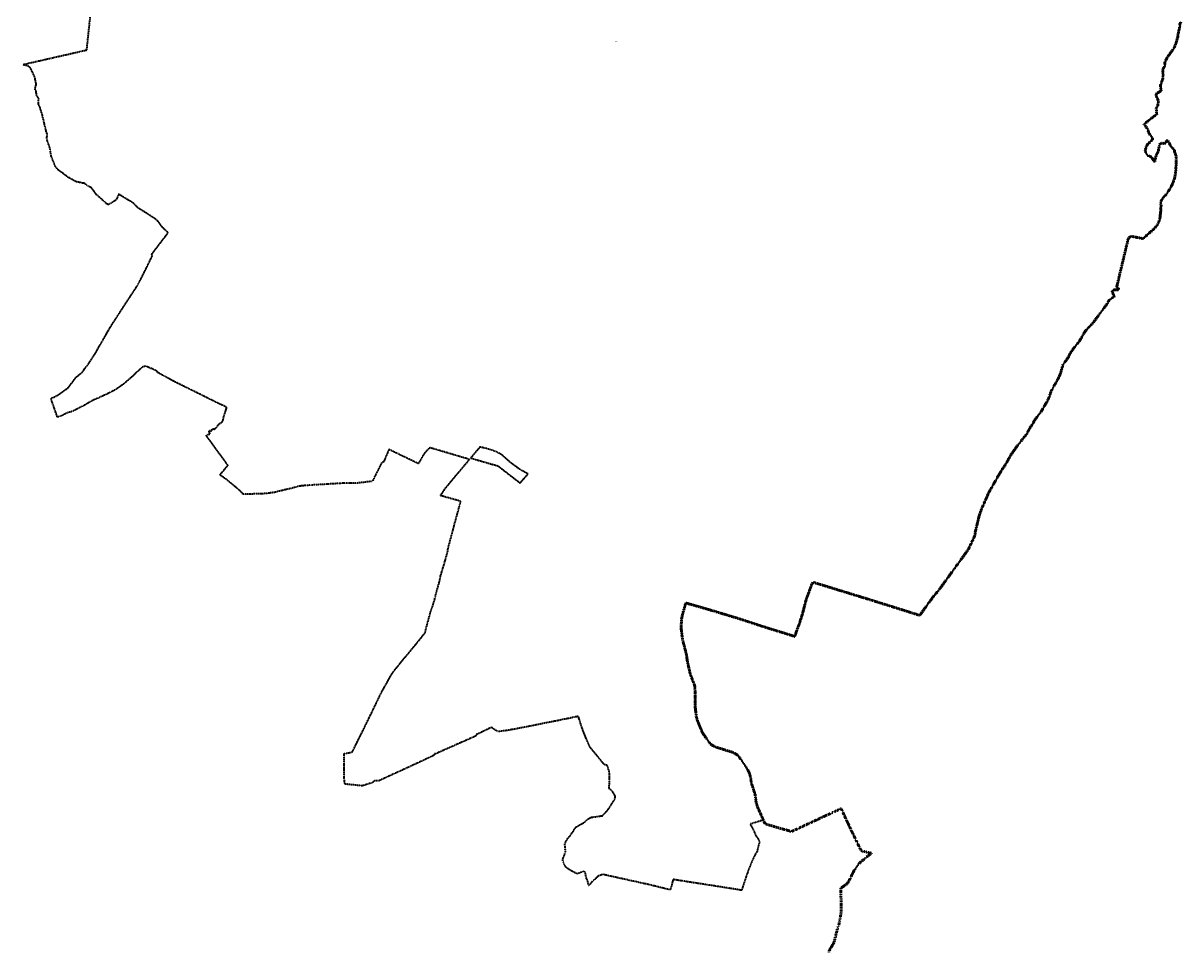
# Model space of a CAD drawing. Extents: x 6414462 to 7495468, y 5756825 to 5824657.
# Tile 3 of 54: x 6495628 to 6505861, y 5796793 to 5804996. Entities that reach past the tile are written whole.
import ezdxf
from ezdxf.enums import TextEntityAlignment as Align

# ---------------------------------------------------------------- set-up
doc = ezdxf.new("R2010")
doc.units = 0
for name, pattern in [('2324-2024 mdcp$0$DWUKROPK4-3', [3.48, 2, -0.46, 0.05, -0.46, 0.05, -0.46]), ('2324-2024 mdcp$0$KROPK3-2', [2.49, 1.5, -0.47, 0.05, -0.47]), ('Lipnica teren 1$0$HIDDEN2', [0.1875, 0.125, -0.0625])]:
    doc.linetypes.add(name, pattern=pattern)
for name, color, linetype, lineweight in [('2324-2024 mdcp$0$GESJEW', 7, 'Continuous', 35), ('2324-2024 mdcp$0$GESJEW_O', 7, 'Continuous', 35), ('2324-2024 mdcp$0$GESJPO', 7, 'Continuous', 50)]:
    doc.layers.add(name, color=color, linetype=linetype, lineweight=lineweight)
doc.layers.add('Lipnica teren 1$0$demontaże', color=1, linetype='Continuous', true_color=0xff0000)
doc.styles.add('2324-2024 mdcp$0$Arial', font='arial.ttf')

# ---------------------------------------------------------------- blocks, each defined once
blk = doc.blocks.new('2324-2024 mdcp')
at = {"layer": '2324-2024 mdcp$0$GESJEW_O', "true_color": 0xffffff}
blk.add_hatch(color=7, dxfattribs=at).paths.add_polyline_path([(6500859, 5804833), (6500859, 5804835), (6500880, 5804835), (6500880, 5804833)], flags=0)
at = {"layer": '2324-2024 mdcp$0$GESJEW', "color": 7, "linetype": '2324-2024 mdcp$0$KROPK3-2', "lineweight": 35}
blk.add_lwpolyline([(6505861, 5805004), (6505854, 5804994), (6505853, 5804971), (6505844, 5804931), (6505835, 5804891), (6505835, 5804875), (6505818, 5804817), (6505816, 5804813), (6505802, 5804776), (6505745, 5804699), (6505721, 5804654), (6505720, 5804623), (6505702, 5804585), (6505704, 5804535), (6505703, 5804524), (6505703, 5804506), (6505689, 5804470), (6505681, 5804448), (6505682, 5804439), (6505687, 5804399), (6505666, 5804385), (6505653, 5804379), (6505645, 5804371), (6505643, 5804355), (6505649, 5804340), (6505664, 5804307), (6505663, 5804296), (6505658, 5804279), (6505657, 5804266), (6505648, 5804251), (6505644, 5804241), (6505646, 5804209), (6505650, 5804188), (6505633, 5804180), (6505534, 5804101), (6505537, 5804097), (6505547, 5804087), (6505561, 5804070), (6505583, 5804017), (6505609, 5803983), (6505611, 5803971), (6505607, 5803962), (6505576, 5803933), (6505566, 5803922), (6505556, 5803905), (6505551, 5803891), (6505547, 5803872), (6505549, 5803853), (6505568, 5803826), (6505594, 5803816), (6505604, 5803808), (6505623, 5803778), (6505630, 5803774), (6505634, 5803777), (6505637, 5803786), (6505639, 5803811), (6505642, 5803821), (6505662, 5803866), (6505669, 5803900), (6505670, 5803913), (6505674, 5803923), (6505680, 5803931), (6505691, 5803934), (6505705, 5803933), (6505728, 5803935), (6505732, 5803938), (6505733, 5803954), (6505736, 5803957), (6505744, 5803955), (6505751, 5803951), (6505772, 5803908), (6505806, 5803873), (6505804, 5803861), (6505808, 5803854), (6505808, 5803851), (6505810, 5803847), (6505819, 5803822), (6505821, 5803794), (6505818, 5803717), (6505814, 5803668), (6505813, 5803663), (6505806, 5803622), (6505785, 5803569), (6505764, 5803530), (6505735, 5803485), (6505718, 5803465), (6505705, 5803456), (6505701, 5803446), (6505689, 5803429), (6505686, 5803424), (6505686, 5803414), (6505682, 5803405), (6505687, 5803387), (6505686, 5803374), (6505681, 5803370), (6505685, 5803347), (6505679, 5803297), (6505679, 5803294), (6505678, 5803291), (6505678, 5803284), (6505677, 5803275), (6505673, 5803258), (6505669, 5803247), (6505667, 5803240), (6505665, 5803234), (6505660, 5803225), (6505655, 5803216), (6505651, 5803208), (6505628, 5803181), (6505625, 5803177), (6505606, 5803161), (6505586, 5803144), (6505568, 5803127), (6505549, 5803110), (6505532, 5803095), (6505530, 5803090), (6505427, 5803111), (6505407, 5803103), (6505395, 5803086), (6505366, 5802964), (6505331, 5802818), (6505315, 5802751), (6505302, 5802694), (6505295, 5802665), (6505312, 5802645), (6505311, 5802639), (6505258, 5802636), (6505255, 5802622), (6505273, 5802574), (6505261, 5802571), (6505227, 5802546), (6505213, 5802519), (6505083, 5802343), (6505020, 5802277), (6505016, 5802272), (6504960, 5802176), (6504945, 5802161), (6504889, 5802087), (6504865, 5802039), (6504818, 5801974), (6504798, 5801899), (6504779, 5801856), (6504718, 5801749), (6504687, 5801665), (6504684, 5801660), (6504627, 5801562), (6504567, 5801483), (6504554, 5801454), (6504546, 5801443), (6504524, 5801413), (6504499, 5801362), (6504461, 5801317), (6504413, 5801254), (6504354, 5801171), (6504335, 5801135), (6504329, 5801123), (6504322, 5801112), (6504301, 5801077), (6504281, 5801050), (6504258, 5801011), (6504184, 5800882), (6504163, 5800844), (6504142, 5800796), (6504100, 5800701), (6504078, 5800639), (6504070, 5800605), (6504060, 5800563), (6504048, 5800513), (6504045, 5800504), (6504041, 5800466), (6503983, 5800343), (6503917, 5800251), (6503876, 5800195), (6503804, 5800095), (6503713, 5799971), (6503671, 5799923), (6503647, 5799889), (6503636, 5799874), (6503553, 5799759), (6503551, 5799760), (6503415, 5799803), (6503083, 5799907), (6503076, 5799909), (6502611, 5800052), (6502599, 5800035), (6502569, 5799951), (6502560, 5799929), (6502555, 5799915), (6502552, 5799910), (6502526, 5799809), (6502523, 5799797), (6502512, 5799757), (6502510, 5799752), (6502509, 5799749), (6502490, 5799689), (6502462, 5799614), (6502449, 5799573), (6502297, 5799620), (6502210, 5799647), (6502119, 5799676), (6502082, 5799688), (6502050, 5799699), (6501972, 5799725), (6501892, 5799749), (6501850, 5799762), (6501804, 5799776), (6501713, 5799803), (6501652, 5799821), (6501552, 5799850), (6501502, 5799864), (6501485, 5799869), (6501456, 5799767), (6501449, 5799734), (6501446, 5799700), (6501445, 5799637), (6501452, 5799579), (6501457, 5799542), (6501478, 5799464), (6501492, 5799406), (6501499, 5799354), (6501522, 5799251), (6501533, 5799217), (6501561, 5799148), (6501563, 5799139), (6501566, 5799127), (6501567, 5799078), (6501567, 5798977), (6501570, 5798932), (6501578, 5798866), (6501585, 5798839), (6501601, 5798798), (6501630, 5798726), (6501667, 5798671), (6501691, 5798637), (6501708, 5798619), (6501725, 5798607), (6501753, 5798594), (6501759, 5798592), (6501900, 5798548), (6501943, 5798524), (6501972, 5798485), (6502010, 5798430), (6502043, 5798376), (6502057, 5798331), (6502062, 5798292), (6502064, 5798280), (6502098, 5798176), (6502107, 5798104), (6502119, 5798066), (6502169, 5797953), (6502169, 5797949), (6502054, 5797913), (6502074, 5797878), (6502077, 5797873), (6502092, 5797841), (6502102, 5797816), (6502106, 5797809), (6502125, 5797782), (6502132, 5797768), (6502136, 5797756), (6502125, 5797710), (6502119, 5797688), (6502113, 5797665), (6502110, 5797655), (6502103, 5797655), (6502101, 5797649), (6502072, 5797590), (6502056, 5797550), (6502034, 5797493), (6502017, 5797445), (6501995, 5797378), (6501979, 5797328), (6501919, 5797338), (6501857, 5797348), (6501854, 5797348), (6501801, 5797357), (6501775, 5797361), (6501745, 5797366), (6501691, 5797374), (6501637, 5797383), (6501585, 5797390), (6501528, 5797399), (6501473, 5797408), (6501425, 5797415), (6501397, 5797420), (6501378, 5797423), (6501373, 5797423), (6501350, 5797334), (6501340, 5797334), (6501158, 5797378), (6501151, 5797380), (6500752, 5797468), (6500711, 5797454), (6500650, 5797396), (6500628, 5797370), (6500622, 5797373), (6500622, 5797376), (6500626, 5797379), (6500615, 5797419), (6500607, 5797433), (6500604, 5797447), (6500600, 5797467), (6500595, 5797489), (6500587, 5797497), (6500528, 5797474), (6500500, 5797486), (6500475, 5797499), (6500445, 5797518), (6500434, 5797524), (6500425, 5797533), (6500422, 5797538), (6500414, 5797550), (6500407, 5797568), (6500400, 5797585), (6500399, 5797597), (6500400, 5797610), (6500409, 5797630), (6500412, 5797639), (6500419, 5797659), (6500421, 5797669), (6500421, 5797682), (6500419, 5797708), (6500419, 5797721), (6500416, 5797731), (6500417, 5797742), (6500426, 5797760), (6500441, 5797785), (6500461, 5797809), (6500471, 5797821), (6500479, 5797835), (6500486, 5797842), (6500498, 5797863), (6500501, 5797869), (6500515, 5797888), (6500525, 5797893), (6500565, 5797916), (6500579, 5797924), (6500590, 5797930), (6500602, 5797942), (6500612, 5797953), (6500635, 5797967), (6500644, 5797972), (6500655, 5797975), (6500667, 5797976), (6500739, 5797986), (6500748, 5797988), (6500755, 5797995), (6500783, 5798024), (6500798, 5798041), (6500827, 5798086), (6500854, 5798128), (6500862, 5798147), (6500862, 5798159), (6500858, 5798166), (6500857, 5798168), (6500839, 5798200), (6500835, 5798208), (6500813, 5798221), (6500808, 5798232), (6500812, 5798314), (6500811, 5798354), (6500807, 5798382), (6500796, 5798419), (6500792, 5798428), (6500790, 5798431), (6500789, 5798433), (6500764, 5798440), (6500746, 5798463), (6500676, 5798549), (6500650, 5798580), (6500632, 5798606), (6500620, 5798635), (6500605, 5798670), (6500590, 5798707), (6500576, 5798742), (6500567, 5798769), (6500558, 5798796), (6500548, 5798827), (6500539, 5798854), (6500538, 5798864), (6500537, 5798868), (6500535, 5798866), (6500420, 5798842), (6500375, 5798833), (6500190, 5798796), (6500159, 5798790), (6499983, 5798755), (6499891, 5798739), (6499826, 5798732), (6499807, 5798741), (6499768, 5798769), (6499657, 5798715), (6499634, 5798706), (6499626, 5798691), (6499269, 5798533), (6499265, 5798534), (6499257, 5798521), (6499156, 5798473), (6499071, 5798434), (6499033, 5798416), (6498992, 5798397), (6498951, 5798378), (6498879, 5798346), (6498875, 5798344), (6498871, 5798342), (6498851, 5798333), (6498793, 5798306), (6498774, 5798297), (6498751, 5798296), (6498725, 5798294), (6498718, 5798281), (6498684, 5798270), (6498626, 5798252), (6498613, 5798253), (6498514, 5798263), (6498475, 5798267), (6498474, 5798267), (6498471, 5798273), (6498467, 5798297), (6498466, 5798403), (6498466, 5798409), (6498466, 5798409), (6498464, 5798538), (6498510, 5798545), (6498537, 5798550), (6498539, 5798554), (6498595, 5798668), (6498613, 5798703), (6498672, 5798824), (6498708, 5798897), (6498724, 5798930), (6498734, 5798951), (6498736, 5798955), (6498794, 5799077), (6498825, 5799131), (6498835, 5799148), (6498860, 5799195), (6498875, 5799221), (6498891, 5799247), (6498907, 5799269), (6498922, 5799288), (6498942, 5799313), (6498957, 5799331), (6498959, 5799334), (6499089, 5799492), (6499093, 5799495), (6499180, 5799605), (6499187, 5799632), (6499209, 5799715), (6499229, 5799789), (6499244, 5799835), (6499247, 5799834), (6499255, 5799865), (6499264, 5799896), (6499265, 5799899), (6499270, 5799920), (6499276, 5799944), (6499285, 5799977), (6499291, 5799998), (6499297, 5800018), (6499300, 5800030), (6499303, 5800037), (6499308, 5800059), (6499311, 5800072), (6499313, 5800080), (6499312, 5800081), (6499317, 5800107), (6499319, 5800116), (6499322, 5800119), (6499329, 5800145), (6499346, 5800202), (6499357, 5800239), (6499374, 5800300), (6499380, 5800319), (6499382, 5800338), (6499383, 5800346), (6499386, 5800358), (6499397, 5800400), (6499417, 5800474), (6499424, 5800498), (6499429, 5800517), (6499447, 5800590), (6499448, 5800590), (6499466, 5800656), (6499486, 5800731), (6499494, 5800764), (6499495, 5800768), (6499321, 5800817), (6499318, 5800818), (6499319, 5800821), (6499358, 5800880), (6499396, 5800926), (6499408, 5800941), (6499429, 5800966), (6499441, 5800981), (6499475, 5801021), (6499498, 5801048), (6499567, 5801130), (6499573, 5801138), (6499267, 5801229), (6499251, 5801233), (6499247, 5801234), (6499223, 5801241), (6499190, 5801211), (6499170, 5801185), (6499149, 5801150), (6499140, 5801133), (6499121, 5801101), (6498949, 5801184), (6498861, 5801226), (6498813, 5801114), (6498801, 5801113), (6498799, 5801111), (6498789, 5801094), (6498744, 5801004), (6498730, 5800976), (6498720, 5800954), (6498718, 5800949), (6498716, 5800945), (6498585, 5800929), (6498493, 5800928), (6498450, 5800928), (6498429, 5800926), (6498411, 5800925), (6498357, 5800922), (6498294, 5800918), (6498241, 5800915), (6498220, 5800914), (6498171, 5800911), (6498122, 5800907), (6498080, 5800903), (6498055, 5800898), (6498023, 5800889), (6497974, 5800876), (6497945, 5800870), (6497890, 5800857), (6497851, 5800847), (6497809, 5800841), (6497746, 5800834), (6497741, 5800834), (6497636, 5800832), (6497600, 5800832), (6497571, 5800832), (6497571, 5800836), (6497523, 5800880), (6497520, 5800882), (6497426, 5800960), (6497367, 5801001), (6497397, 5801037), (6497411, 5801054), (6497438, 5801085), (6497438, 5801086), (6497247, 5801348), (6497247, 5801348), (6497248, 5801352), (6497254, 5801355), (6497271, 5801361), (6497277, 5801364), (6497278, 5801367), (6497272, 5801383), (6497272, 5801391), (6497276, 5801394), (6497283, 5801389), (6497292, 5801390), (6497295, 5801398), (6497298, 5801404), (6497311, 5801408), (6497321, 5801407), (6497345, 5801431), (6497351, 5801442), (6497359, 5801449), (6497365, 5801457), (6497382, 5801464), (6497393, 5801479), (6497402, 5801518), (6497416, 5801560), (6497420, 5801576), (6497422, 5801579), (6497426, 5801595), (6497424, 5801601), (6497358, 5801632), (6497335, 5801643), (6497289, 5801666), (6497272, 5801674), (6497210, 5801705), (6497205, 5801708), (6497072, 5801773), (6496955, 5801831), (6496813, 5801909), (6496814, 5801912), (6496816, 5801915), (6496816, 5801916), (6496765, 5801941), (6496758, 5801942), (6496712, 5801963), (6496682, 5801955), (6496641, 5801918), (6496628, 5801906), (6496619, 5801898), (6496612, 5801890), (6496591, 5801870), (6496575, 5801857), (6496562, 5801845), (6496531, 5801819), (6496510, 5801800), (6496478, 5801779), (6496444, 5801755), (6496365, 5801714), (6496302, 5801686), (6496261, 5801668), (6496243, 5801660), (6496226, 5801651), (6496174, 5801620), (6496064, 5801563), (6496013, 5801549), (6495993, 5801537), (6495978, 5801529), (6495949, 5801518), (6495931, 5801512), (6495897, 5801608), (6495875, 5801672), (6495872, 5801679), (6495893, 5801686), (6495901, 5801690), (6495940, 5801710), (6496025, 5801772), (6496028, 5801775), (6496096, 5801865), (6496099, 5801868), (6496143, 5801903), (6496162, 5801923), (6496167, 5801935), (6496201, 5801977), (6496269, 5802081), (6496300, 5802138), (6496323, 5802176), (6496335, 5802197), (6496385, 5802285), (6496396, 5802303), (6496410, 5802326), (6496467, 5802414), (6496549, 5802541), (6496628, 5802660), (6496633, 5802668), (6496662, 5802721), (6496717, 5802831), (6496768, 5802936), (6496770, 5802940), (6496761, 5802947), (6496765, 5802951), (6496766, 5802954), (6496813, 5803017), (6496885, 5803111), (6496904, 5803136), (6496909, 5803143), (6496900, 5803151), (6496888, 5803163), (6496875, 5803175), (6496863, 5803186), (6496857, 5803193), (6496852, 5803200), (6496847, 5803207), (6496826, 5803235), (6496825, 5803236), (6496819, 5803243), (6496817, 5803246), (6496813, 5803250), (6496796, 5803265), (6496774, 5803279), (6496772, 5803280), (6496754, 5803292), (6496731, 5803308), (6496670, 5803345), (6496649, 5803358), (6496629, 5803377), (6496609, 5803399), (6496585, 5803416), (6496578, 5803421), (6496564, 5803427), (6496540, 5803442), (6496517, 5803456), (6496495, 5803470), (6496472, 5803484), (6496469, 5803476), (6496468, 5803474), (6496450, 5803432), (6496383, 5803392), (6496368, 5803396), (6496330, 5803432), (6496305, 5803454), (6496302, 5803457), (6496297, 5803461), (6496279, 5803477), (6496276, 5803480), (6496233, 5803539), (6496195, 5803559), (6496168, 5803581), (6496151, 5803582), (6496093, 5803595), (6496065, 5803611), (6496040, 5803626), (6496036, 5803627), (6496031, 5803628), (6495977, 5803670), (6495974, 5803672), (6495944, 5803694), (6495933, 5803703), (6495913, 5803728), (6495875, 5803821), (6495868, 5803867), (6495863, 5803895), (6495838, 5803967), (6495839, 5804019), (6495832, 5804036), (6495799, 5804177), (6495798, 5804182), (6495776, 5804252), (6495764, 5804277), (6495765, 5804330), (6495746, 5804357), (6495745, 5804365), (6495743, 5804395), (6495733, 5804410), (6495736, 5804431), (6495744, 5804452), (6495731, 5804518), (6495707, 5804570), (6495691, 5804602), (6495664, 5804622), (6495643, 5804622), (6495631, 5804627), (6495628, 5804631), (6496190, 5804759), (6496221, 5805050)], dxfattribs=at)
blk.add_lwpolyline([(6499583, 5801150), (6499585, 5801150), (6499654, 5801130), (6499712, 5801113), (6499801, 5801088), (6499817, 5801084), (6499828, 5801079), (6499923, 5801005), (6500020, 5800930), (6500091, 5801010), (6500019, 5801049), (6499937, 5801110), (6499905, 5801138), (6499882, 5801159), (6499869, 5801170), (6499858, 5801178), (6499841, 5801190), (6499811, 5801205), (6499777, 5801218), (6499743, 5801229), (6499703, 5801240), (6499664, 5801247)], close=True, dxfattribs=at)
at = {"layer": '2324-2024 mdcp$0$GESJPO', "color": 7, "linetype": '2324-2024 mdcp$0$DWUKROPK4-3', "lineweight": 50}
blk.add_lwpolyline([(6505861, 5805004), (6505854, 5804994), (6505853, 5804971), (6505844, 5804931), (6505835, 5804891), (6505835, 5804875), (6505818, 5804817), (6505816, 5804813), (6505802, 5804776), (6505745, 5804699), (6505721, 5804654), (6505720, 5804623), (6505702, 5804585), (6505704, 5804535), (6505703, 5804524), (6505703, 5804506), (6505689, 5804470), (6505681, 5804448), (6505682, 5804439), (6505687, 5804399), (6505666, 5804385), (6505653, 5804379), (6505645, 5804371), (6505643, 5804355), (6505649, 5804340), (6505664, 5804307), (6505663, 5804296), (6505658, 5804279), (6505657, 5804266), (6505648, 5804251), (6505644, 5804241), (6505646, 5804209), (6505650, 5804188), (6505633, 5804180), (6505534, 5804101), (6505537, 5804097), (6505547, 5804087), (6505561, 5804070), (6505583, 5804017), (6505609, 5803983), (6505611, 5803971), (6505607, 5803962), (6505576, 5803933), (6505566, 5803922), (6505556, 5803905), (6505551, 5803891), (6505547, 5803872), (6505549, 5803853), (6505568, 5803826), (6505594, 5803816), (6505604, 5803808), (6505623, 5803778), (6505630, 5803774), (6505634, 5803777), (6505637, 5803786), (6505639, 5803811), (6505642, 5803821), (6505662, 5803866), (6505669, 5803900), (6505670, 5803913), (6505674, 5803923), (6505680, 5803931), (6505691, 5803934), (6505705, 5803933), (6505728, 5803935), (6505732, 5803938), (6505733, 5803954), (6505736, 5803957), (6505744, 5803955), (6505751, 5803951), (6505772, 5803908), (6505806, 5803873), (6505804, 5803861), (6505808, 5803854), (6505808, 5803851), (6505810, 5803847), (6505819, 5803822), (6505821, 5803794), (6505818, 5803717), (6505814, 5803668), (6505813, 5803663), (6505806, 5803622), (6505785, 5803569), (6505764, 5803530), (6505735, 5803485), (6505718, 5803465), (6505705, 5803456), (6505701, 5803446), (6505689, 5803429), (6505686, 5803424), (6505686, 5803414), (6505682, 5803405), (6505687, 5803387), (6505686, 5803374), (6505681, 5803370), (6505685, 5803347), (6505679, 5803297), (6505679, 5803294), (6505678, 5803291), (6505678, 5803284), (6505677, 5803275), (6505673, 5803258), (6505669, 5803247), (6505667, 5803240), (6505665, 5803234), (6505660, 5803225), (6505655, 5803216), (6505651, 5803208), (6505628, 5803181), (6505625, 5803177), (6505606, 5803161), (6505586, 5803144), (6505568, 5803127), (6505549, 5803110), (6505532, 5803095), (6505530, 5803090), (6505427, 5803111), (6505407, 5803103), (6505395, 5803086), (6505366, 5802964), (6505331, 5802818), (6505315, 5802751), (6505302, 5802694), (6505295, 5802665), (6505312, 5802645), (6505311, 5802639), (6505258, 5802636), (6505255, 5802622), (6505273, 5802574), (6505261, 5802571), (6505227, 5802546), (6505213, 5802519), (6505083, 5802343), (6505020, 5802277), (6505016, 5802272), (6504960, 5802176), (6504945, 5802161), (6504889, 5802087), (6504865, 5802039), (6504818, 5801974), (6504798, 5801899), (6504779, 5801856), (6504718, 5801749), (6504687, 5801665), (6504684, 5801660), (6504627, 5801562), (6504567, 5801483), (6504554, 5801454), (6504546, 5801443), (6504524, 5801413), (6504499, 5801362), (6504461, 5801317), (6504413, 5801254), (6504354, 5801171), (6504335, 5801135), (6504329, 5801123), (6504322, 5801112), (6504301, 5801077), (6504281, 5801050), (6504258, 5801011), (6504184, 5800882), (6504163, 5800844), (6504142, 5800796), (6504100, 5800701), (6504078, 5800639), (6504070, 5800605), (6504060, 5800563), (6504048, 5800513), (6504045, 5800504), (6504041, 5800466), (6503983, 5800343), (6503917, 5800251), (6503876, 5800195), (6503804, 5800095), (6503713, 5799971), (6503671, 5799923), (6503647, 5799889), (6503636, 5799874), (6503553, 5799759), (6503551, 5799760), (6503415, 5799803), (6503083, 5799907), (6503076, 5799909), (6502611, 5800052), (6502599, 5800035), (6502569, 5799951), (6502560, 5799929), (6502555, 5799915), (6502552, 5799910), (6502526, 5799809), (6502523, 5799797), (6502512, 5799757), (6502510, 5799752), (6502509, 5799749), (6502490, 5799689), (6502462, 5799614), (6502449, 5799573), (6502297, 5799620), (6502210, 5799647), (6502119, 5799676), (6502082, 5799688), (6502050, 5799699), (6501972, 5799725), (6501892, 5799749), (6501850, 5799762), (6501804, 5799776), (6501713, 5799803), (6501652, 5799821), (6501552, 5799850), (6501502, 5799864), (6501485, 5799869), (6501456, 5799767), (6501449, 5799734), (6501446, 5799700), (6501445, 5799637), (6501452, 5799579), (6501457, 5799542), (6501478, 5799464), (6501492, 5799406), (6501499, 5799354), (6501522, 5799251), (6501533, 5799217), (6501561, 5799148), (6501563, 5799139), (6501566, 5799127), (6501567, 5799078), (6501567, 5798977), (6501570, 5798932), (6501578, 5798866), (6501585, 5798839), (6501601, 5798798), (6501630, 5798726), (6501667, 5798671), (6501691, 5798637), (6501708, 5798619), (6501725, 5798607), (6501753, 5798594), (6501759, 5798592), (6501900, 5798548), (6501943, 5798524), (6501972, 5798485), (6502010, 5798430), (6502043, 5798376), (6502057, 5798331), (6502062, 5798292), (6502064, 5798280), (6502098, 5798176), (6502107, 5798104), (6502119, 5798066), (6502169, 5797953), (6502186, 5797916), (6502192, 5797914), (6502299, 5797882), (6502352, 5797867), (6502380, 5797860), (6502412, 5797850), (6502416, 5797846), (6502574, 5797919), (6502639, 5797949), (6502683, 5797970), (6502724, 5797989), (6502780, 5798015), (6502803, 5798025), (6502827, 5798036), (6502858, 5798051), (6502859, 5798048), (6502862, 5798042), (6502957, 5797840), (6502959, 5797836), (6503035, 5797678), (6503128, 5797656), (6503118, 5797648), (6503094, 5797631), (6503066, 5797607), (6503047, 5797591), (6503035, 5797581), (6503029, 5797576), (6503022, 5797570), (6503018, 5797566), (6503007, 5797551), (6502976, 5797507), (6502973, 5797503), (6502926, 5797408), (6502906, 5797381), (6502858, 5797348), (6502855, 5797347), (6502857, 5797270), (6502858, 5797235), (6502859, 5797197), (6502860, 5797169), (6502860, 5797156), (6502860, 5797146), (6502854, 5797106), (6502850, 5797084), (6502847, 5797068), (6502843, 5797047), (6502841, 5797035), (6502837, 5797015), (6502828, 5796998), (6502820, 5796966), (6502820, 5796964), (6502812, 5796934), (6502799, 5796881), (6502796, 5796869), (6502790, 5796858), (6502778, 5796837), (6502766, 5796817), (6502753, 5796794), (6502748, 5796780)], dxfattribs=at)
at = {"layer": '2324-2024 mdcp$0$GESJEW_O', "color": 7, "linetype": 'Continuous', "lineweight": 0, "style": '2324-2024 mdcp$0$Arial'}
blk.add_text('302304_2 Ostrowite', height=1.75, dxfattribs=at).set_placement((6500870, 5804833), align=Align.CENTER)
blk = doc.blocks.new('Lipnica teren 1')
at = {"layer": 'Lipnica teren 1$0$demontaże', "linetype": 'Lipnica teren 1$0$HIDDEN2'}
blk.add_blockref('2324-2024 mdcp', (0, 0), dxfattribs=at)

msp = doc.modelspace()

# ---------------------------------------------------------------- block references
msp.add_blockref('Lipnica teren 1', (0, 0))

doc.saveas('drawing.dxf')
